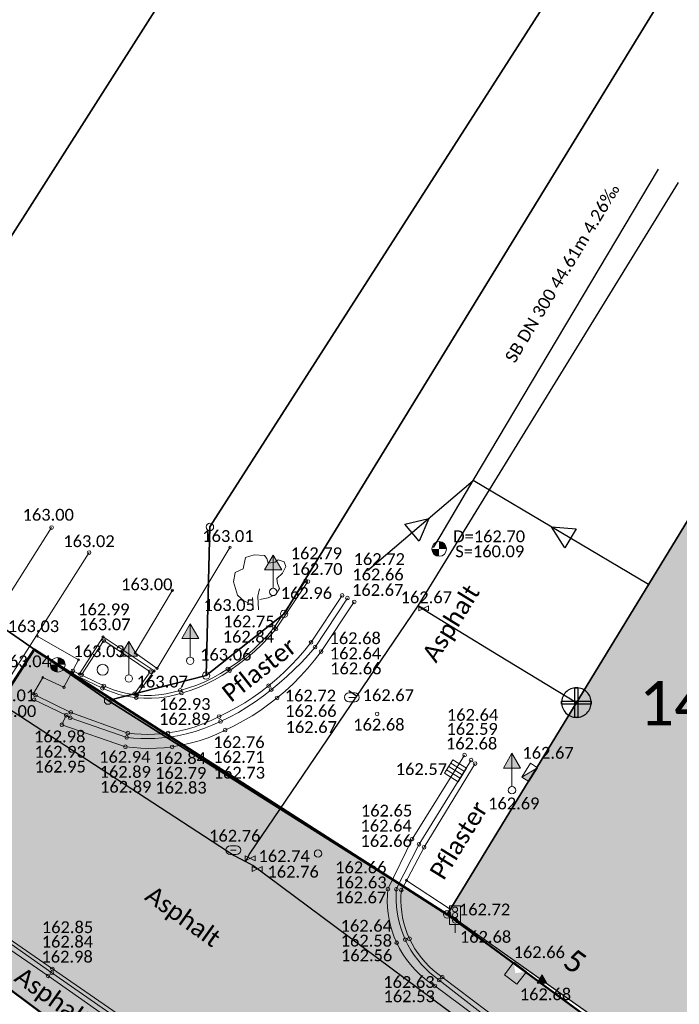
# Model space of a CAD drawing. Header units: metres. Extents: x -373 to 1321, y -1609 to 597.
# Tile 27 of 39: x 579 to 601, y -848 to -815. Entities that reach past the tile are written whole.
import ezdxf

# ---------------------------------------------------------------- set-up
doc = ezdxf.new("R2010")
doc.units = ezdxf.units.M
doc.layers.get('0').update_dxf_attribs({"lineweight": 25})
for name, color, linetype, lineweight in [('01_A-KM-Haltungen', 7, 'Continuous', 25), ('01_A-KM-Haltungen_LA', 7, 'Continuous', 25), ('01_A-KM-Schacht_LA', 7, 'Continuous', 25), ('01_A-M-HA-Haltung', 7, 'Continuous', 25), ('01_A-R-Regeneinlauf', 7, 'Continuous', 25), ('01_W-Hausanschluß', 7, 'Continuous', 25), ('01_W-Leitung-AW', 7, 'Continuous', 25), ('01_W-Leitung-HW', 7, 'Continuous', 25), ('01_W-Leitung-HW-außer_Betrieb', 7, 'Continuous', 25), ('AX_BesondererGebaeudepunkt_G2000', 7, 'Continuous', 18), ('AX_Flurstueck', 7, 'Continuous', 18), ('AX_Gebaeude', 7, 'Continuous', 18), ('AX_Grenzpunkt_V1000_G2000', 7, 'Continuous', 18), ('AX_Grenzpunkt_V1000_G2200', 7, 'Continuous', 18), ('AX_Grenzpunkt_V1100_G2000', 7, 'Continuous', 18), ('AX_Grenzpunkt_V1100_G2200', 7, 'Continuous', 18), ('AX_Grenzpunkt_V9500_G2200', 7, 'Continuous', 18), ('AX_LagebezeichnungMitHausnummer', 7, 'Continuous', 18), ('AX_SonstigerVermessungspunkt_V1000_G2200', 7, 'Continuous', 18), ('BESCHRIFTUNG', 7, 'Continuous', 13), ('H_HECKE', 7, 'Continuous', 18), ('H_KANAL_ABDECKUNG', 7, 'Continuous', 13), ('H_KANAL_EINL_QUAD', 7, 'Continuous', 13), ('H_RINNE', 7, 'Continuous', 13), ('H_SCHRANKE', 7, 'Continuous', 18), ('H_STROM_KV', 7, 'Continuous', 13), ('H_VERKEHR_AMPEL', 7, 'Continuous', 18), ('H_VERKEHRSSCHILD', 7, 'Continuous', 18), ('H_WASSER_HAS', 7, 'Continuous', 18), ('H_WASSER_HYDR_UNTERFL', 7, 'Continuous', 18), ('H_WEGRAND', 7, 'Continuous', 18), ('Keine', 7, 'Continuous', 9), ('L_HECKE', 7, 'Continuous', 18), ('L_RINNE', 7, 'Continuous', 13), ('L_WEGRAND', 7, 'Continuous', 18), ('S_HECKE', 7, 'Continuous', 18), ('S_KANAL_ABDECKUNG', 7, 'Continuous', 13), ('S_KANAL_EINL_QUAD', 7, 'Continuous', 13), ('S_RINNE', 7, 'Continuous', 13), ('S_SCHRANKE', 7, 'Continuous', 18), ('S_STROM_KV', 7, 'Continuous', 13), ('S_VERKEHR_AMPEL', 7, 'Continuous', 18), ('S_VERKEHRSSCHILD', 7, 'Continuous', 18), ('S_WASSER_HAS', 7, 'Continuous', 18), ('S_WASSER_HYDR_UNTERFL', 7, 'Continuous', 18), ('S_WEGRAND', 7, 'Continuous', 18)]:
    doc.layers.add(name, color=color, linetype=linetype, lineweight=lineweight)
for name, color, linetype, lineweight, true_color in [('__Grenze Realisierungsteil', 7, 'Continuous', 50, 0x006f3d), ('A_AX_Gebaeude', 7, 'Continuous', 18, 0x999999), ('H_BORDSTEIN_HOCH', 7, 'Continuous', 13, 0x004000), ('H_BORDSTEIN_RUND', 7, 'Continuous', 13, 0x004000), ('H_BORDSTEIN_TIEF', 7, 'Continuous', 13, 0x004000), ('H_EINGANG', 7, 'Continuous', 13, 0x400040), ('H_FLAECHENBEGRENZUNG', 7, 'Continuous', 13, 0x804000), ('H_GEBAEUDE_OEFFENTL', 1, 'Continuous', 13, 0xff0000), ('H_STRASSENACHSE', 7, 'Continuous', 13, 0xbb005e), ('H_STRASSENRAND', 7, 'Continuous', 13, 0x008080), ('H_TOPO', 7, 'Continuous', 13, 0x008000), ('H_TOPO_LAUBBAUM', 7, 'Continuous', 13, 0x008000), ('L_BORDSTEIN_HOCH', 7, 'Continuous', 13, 0x004000), ('L_BORDSTEIN_RUND', 7, 'Continuous', 13, 0x004000), ('L_BORDSTEIN_TIEF', 7, 'Continuous', 13, 0x004000), ('L_FLAECHENBEGRENZUNG', 7, 'Continuous', 13, 0x804000), ('L_GEBAEUDE_OEFFENTL', 1, 'Continuous', 13, 0xff0000), ('L_STRASSENRAND', 7, 'Continuous', 13, 0x008080), ('L_TOPO', 7, 'Continuous', 13, 0x008000), ('S_BORDSTEIN_HOCH', 7, 'Continuous', 13, 0x004000), ('S_BORDSTEIN_RUND', 7, 'Continuous', 13, 0x004000), ('S_BORDSTEIN_TIEF', 7, 'Continuous', 13, 0x004000), ('S_EINGANG', 7, 'Continuous', 13, 0x400040), ('S_FLAECHENBEGRENZUNG', 7, 'Continuous', 13, 0x804000), ('S_GEBAEUDE_OEFFENTL', 1, 'Continuous', 13, 0xff0000), ('S_STRASSENACHSE', 7, 'Continuous', 13, 0xbb005e), ('S_STRASSENRAND', 7, 'Continuous', 13, 0x008080), ('S_TOPO', 7, 'Continuous', 13, 0x008000), ('S_TOPO_LAUBBAUM', 7, 'Continuous', 13, 0x008000)]:
    doc.layers.add(name, color=color, linetype=linetype, lineweight=lineweight, true_color=true_color)
doc.styles.add('Calibri', font='calibri.ttf')

# ---------------------------------------------------------------- blocks, each defined once
blk = doc.blocks.new('DXF_DWG-Punkt')
at = {"layer": 'Keine', "color": 7, "linetype": 'Continuous', "lineweight": 9, "transparency": 33554687}
blk.add_line((0, 0), (0, 0), dxfattribs=at)
blk = doc.blocks.new('1')
at = {"color": 7}
blk.add_circle((0, 0), 0.5, dxfattribs=at)
blk.add_blockref('DXF_DWG-Punkt', (0, 0), dxfattribs=at)
blk = doc.blocks.new('25')
at = {"color": 7}
for p, q in [((0.2, 0.3), (-0.2, 0.3)), ((-0.2, -0.3), (0.2, -0.3))]:
    blk.add_line(p, q, dxfattribs=at)
for centre, start, end in [((-0.2, 0), 90, 270), ((0.2, 0), 270, 90)]:
    blk.add_arc(centre, 0.3, start, end, dxfattribs=at)
blk.add_blockref('DXF_DWG-Punkt', (0, 0), dxfattribs=at)
blk = doc.blocks.new('64')
at = {"color": 7}
blk.add_line((-0.2, 0), (0.2, 0), dxfattribs=at)
blk.add_blockref('25', (0, 0), dxfattribs=at)
blk = doc.blocks.new('61')
at = {"color": 7}
for p, q in [((-0.447, 0.224), (-0.447, -0.224)), ((-0.447, 0.224), (-0.447, -0.224)), ((-0.447, -0.224), (0.447, 0.224)), ((0.447, -0.224), (-0.447, 0.224)), ((0.447, 0.224), (0.447, -0.224))]:
    blk.add_line(p, q, dxfattribs=at)
blk = doc.blocks.new('-1')
at = {"color": 7}
blk.add_circle((0, 0), 0.5, dxfattribs=at)
blk.add_blockref('DXF_DWG-Punkt', (0, 0), dxfattribs=at)
blk = doc.blocks.new('99')
at = {"color": 7}
blk.add_blockref('DXF_DWG-Punkt', (0, 0), dxfattribs=at)
blk = doc.blocks.new('16')
at = {"color": 7}
for p, q in [((-0.447, 0.224), (0.447, 0.224)), ((-0.447, -0.224), (-0.447, 0.224)), ((-0.447, 0.224), (0.447, -0.224)), ((0.447, 0.224), (0.447, -0.224)), ((0.447, -0.224), (-0.447, -0.224))]:
    blk.add_line(p, q, dxfattribs=at)
blk.add_solid([(-0.447, 0.224), (0.447, 0.224), (0.447, -0.224)], dxfattribs=at)
blk = doc.blocks.new('KVs&c')
at = {"color": 7}
blk.add_blockref('16', (0, 0.22472), dxfattribs=at)
blk = doc.blocks.new('4')
at = {"color": 7}
blk.add_circle((0, 0), 0.5, dxfattribs=at)
for points in [[(-0.4924, 0), (-0.4924, -0.0868), (-0.5, 0)], [(-0.4698, 0), (-0.4698, -0.171), (-0.4924, 0), (-0.4924, -0.0868)], [(-0.433, 0), (-0.433, -0.25), (-0.4698, 0), (-0.4698, -0.171)], [(-0.383, 0), (-0.383, -0.3214), (-0.433, 0), (-0.433, -0.25)], [(-0.3214, 0), (-0.3214, -0.383), (-0.383, 0), (-0.383, -0.3214)], [(-0.25, 0), (-0.25, -0.433), (-0.3214, 0), (-0.3214, -0.383)], [(-0.171, 0), (-0.171, -0.4698), (-0.25, 0), (-0.25, -0.433)], [(-0.0868, 0), (-0.0868, -0.4924), (-0.171, 0), (-0.171, -0.4698)], [(0, 0), (0, -0.5), (-0.0868, 0), (-0.0868, -0.4924)], [(0, 0), (0, 0.5), (0.0868, 0), (0.0868, 0.4924)], [(0.0868, 0), (0.0868, 0.4924), (0.171, 0), (0.171, 0.4698)], [(0.171, 0), (0.171, 0.4698), (0.25, 0), (0.25, 0.433)], [(0.25, 0), (0.25, 0.433), (0.3214, 0), (0.3214, 0.383)], [(0.3214, 0), (0.3214, 0.383), (0.383, 0), (0.383, 0.3214)], [(0.383, 0), (0.383, 0.3214), (0.433, 0), (0.433, 0.25)], [(0.433, 0), (0.433, 0.25), (0.4698, 0), (0.4698, 0.171)], [(0.4698, 0), (0.4698, 0.171), (0.4924, 0), (0.4924, 0.0868)], [(0.4924, 0), (0.4924, 0.0868), (0.5, 0)]]:
    blk.add_solid(points, dxfattribs=at)
blk = doc.blocks.new('12')
at = {"color": 7}
for p, q in [((0, 0.5), (-0.5, 0)), ((0, 0.5), (0.5, 0)), ((-0.5, 0), (0, -0.5)), ((0, -0.5), (0.5, 0))]:
    blk.add_line(p, q, dxfattribs=at)
blk.add_solid([(0, 0.5), (0.5, 0), (0, -0.5), (-0.5, 0)], dxfattribs=at)
blk = doc.blocks.new('88')
at = {"color": 7}
for p, q in [((-0.113822, 0.370293), (-0.093722, 0.470711)), ((-0.093722, 0.470711), (-0.015833, 0.495816)), ((-0.015833, 0.495816), (0.077131, 0.490795)), ((0.077131, 0.490795), (0.099744, 0.46318)), ((0.099744, 0.46318), (0.109794, 0.420502)), ((0.175121, 0.430544), (0.200246, 0.450628)), ((0.200246, 0.450628), (0.255522, 0.433054)), ((-0.186686, 0.335146), (-0.113822, 0.370293)), ((0.109794, 0.420502), (0.175121, 0.430544)), ((0.270597, 0.390377), (0.240447, 0.330126)), ((0.255522, 0.433054), (0.270597, 0.390377)), ((-0.201761, 0.252301), (-0.186686, 0.335146)), ((0.240447, 0.330126), (0.190196, 0.282427)), ((0.190196, 0.282427), (0.195221, 0.237238)), ((-0.166586, 0.131799), (-0.201761, 0.252301)), ((0.01683, 0.121757), (0.031906, 0.18954)), ((0.212809, 0.19205), (0.180146, 0.13682)), ((0.195221, 0.237238), (0.212809, 0.19205)), ((-0.106285, 0.079079), (-0.166586, 0.131799)), ((-0.025, 0), (-0.031, 0.1117)), ((0.025, 0), (0.01683, 0.121757)), ((0.112307, 0.109205), (0.036931, 0.094142)), ((0.180146, 0.13682), (0.112307, 0.109205)), ((-0.066084, 0.064017), (-0.106285, 0.079079))]:
    blk.add_line(p, q, dxfattribs=at)
blk = doc.blocks.new('7')
at = {"color": 7}
for p, q in [((-0.433, -0.25), (0, 0.5)), ((0, 0.5), (0.433, -0.25)), ((0, 0.5), (0, -0.25)), ((0.433, -0.25), (-0.433, -0.25))]:
    blk.add_line(p, q, dxfattribs=at)
blk.add_solid([(0, 0.5), (0.433, -0.25), (-0.433, -0.25)], dxfattribs=at)
blk = doc.blocks.new('121')
at = {"color": 7, "linetype": 'Continuous'}
for p, q in [((-0.2, 0.8), (-0.2, 0)), ((0, 0.8), (0, 0)), ((0.2, 0.8), (0.2, 0))]:
    blk.add_line(p, q, dxfattribs=at)
at = {"color": 7, "linetype": 'Continuous', "flags": 128}
blk.add_lwpolyline([(-0.4, 0), (-0.4, 0.8), (0.4, 0.8), (0.4, 0)], close=True, dxfattribs=at)
blk = doc.blocks.new('76')
at = {"color": 7}
blk.add_line((0, 0.05), (0, 0.3), dxfattribs=at)
for name, p, xscale, yscale, zscale in [('7', (0, 0.367), 0.267, 0.267, 0.267), ('1', (0, 0), 0.1, 0.1, 0.1)]:
    blk.add_blockref(name, p, dxfattribs=dict(at, xscale=xscale, yscale=yscale, zscale=zscale))
blk = doc.blocks.new('104')
at = {"color": 7, "linetype": 'Continuous'}
blk.add_line((0, 0), (0, 0.15), dxfattribs=at)
at = {"color": 7, "linetype": 'Continuous', "flags": 128}
blk.add_lwpolyline([(-0.1, 0.15), (0.1, 0.15), (0.1, 0.487), (-0.1, 0.487)], close=True, dxfattribs=at)
at = {"color": 7, "xscale": 0.09, "yscale": 0.09, "zscale": 0.09}
for p in [(0, 0.42), (0, 0.32), (0, 0.22)]:
    blk.add_blockref('1', p, dxfattribs=at)

msp = doc.modelspace()

# ---------------------------------------------------------------- hatches: boundary and pattern name
at = {"layer": '__Grenze Realisierungsteil', "linetype": 'Continuous', "lineweight": 0, "true_color": 0x237f52, "transparency": 33554569}
msp.add_hatch(color=107, dxfattribs=at).paths.add_polyline_path([(652.588, -963.76), (638.072, -987.203), (629.752, -982.723), (630.986, -980.903), (634.344, -975.336), (637.233, -969.473), (641.276, -960.022), (642.021, -944.358), (635.7, -940.059), (629.202, -944.101), (623.068, -948.318), (618.933, -952.489), (616.34, -950.346), (623.189, -943.508), (628.506, -938.152), (633.965, -929.773), (642.17, -917.18), (646.722, -906.972), (646.02, -903.915), (643.92, -894.85), (631.661, -885.988), (616.61, -875.108), (611.437, -871.809), (589.432, -856.135), (580.113, -849.161), (573.764, -844.41), (579.028, -836.224), (593.009, -845.192), (600.786, -850.896), (617.169, -862.93), (636.477, -877.248), (643.769, -882.655), (650.957, -887.813), (652.896, -890.202), (654.396, -895.449), (659.364, -890.851), (663.392, -893.369), (664.412, -891.98), (672.379, -897.428), (674.432, -897.235), (675.727, -896.768), (679.202, -899.386), (677.007, -902.236), (676.367, -902.876), (674.747, -904.911), (672.548, -907.759), (670.229, -910.763), (668.061, -909.174), (656.294, -924.831), (657.93, -926.055), (659.338, -937.871), (659.379, -938.329), (659.664, -939.31), (660.047, -940.228), (660.563, -941.07), (662.938, -943.447), (664.736, -944.997), (664.87, -944.841), (665.259, -945.177), (660.998, -951.559), (651.058, -944.778), (645.24, -952.975), (645.1, -958.543)])
at = {"layer": 'A_AX_Gebaeude', "linetype": 'Continuous', "lineweight": 0, "true_color": 0x999999}
msp.add_hatch(color=253, dxfattribs=at).paths.add_polyline_path([(600.903, -850.74), (608.447, -840.679), (612.776, -834.906), (611.077, -833.706), (611.549, -832.893), (607.993, -830.719), (610.003, -827.385), (608.537, -826.493), (606.161, -825.037), (605.541, -824.662), (593.028, -845.161)])

# ---------------------------------------------------------------- linework, layer by layer
at = {"layer": '01_A-KM-Haltungen', "color": 212, "true_color": 0xe132e1, "transparency": 33554687}
msp.add_polyline3d([(592.547, -832.775, 162.556), (592.802, -832.345, 162.555), (593.895, -830.505, 162.555), (600.158, -819.963, 162.552)], dxfattribs=at)
at = {"layer": '01_A-M-HA-Haltung', "color": 212, "true_color": 0xce00ce, "transparency": 33554687}
msp.add_polyline3d([(599.824, -834.028, 0), (593.895, -830.505, 0)], dxfattribs=at)
at = {"layer": '01_A-M-HA-Haltung', "color": 153, "true_color": 0x72a5cf, "transparency": 33554687}
msp.add_polyline3d([(596.988, -832.781, 0), (596.538, -832.073, 0), (597.374, -832.138, 0), (596.988, -832.781, 0), (596.988, -832.781, 0)], dxfattribs=at)
at = {"layer": '01_A-R-Regeneinlauf', "color": 132, "true_color": 0x00e5e5, "transparency": 33554687}
msp.add_polyline3d([(590.311, -833.556, 162.57), (593.895, -830.505, 0)], dxfattribs=at)
at = {"layer": '01_A-R-Regeneinlauf', "color": 153, "true_color": 0x72a5cf, "transparency": 33554687}
msp.add_polyline3d([(591.575, -831.984, 162.57), (592.39, -831.789, 162.57), (592.057, -832.559, 162.57), (591.575, -831.984, 162.57), (591.575, -831.984, 162.57)], dxfattribs=at)
at = {"layer": '01_W-Hausanschluß', "color": 5, "true_color": 0x0000ff, "transparency": 33554687}
for points in [[(597.385, -837.523, 40.636), (597.336, -837.525, 40.636), (597.287, -837.533, 40.636), (597.24, -837.545, 40.636), (597.194, -837.561, 40.636), (597.149, -837.582, 40.636), (597.107, -837.607, 40.636), (597.068, -837.636, 40.636), (597.031, -837.669, 40.636), (596.998, -837.706, 40.636), (596.969, -837.745, 40.636), (596.944, -837.787, 40.636), (596.923, -837.832, 40.636), (596.907, -837.878, 40.636), (596.895, -837.925, 40.636), (596.887, -837.974, 40.636), (596.885, -838.023, 40.636), (596.887, -838.072, 40.636), (596.895, -838.121, 40.636), (596.907, -838.168, 40.636), (596.923, -838.214, 40.636), (596.944, -838.259, 40.636), (596.969, -838.301, 40.636), (596.998, -838.34, 40.636), (597.031, -838.377, 40.636), (597.068, -838.41, 40.636), (597.107, -838.439, 40.636), (597.149, -838.464, 40.636), (597.194, -838.485, 40.636), (597.24, -838.501, 40.636), (597.287, -838.513, 40.636), (597.336, -838.521, 40.636), (597.385, -838.523, 40.636), (597.434, -838.521, 40.636), (597.483, -838.513, 40.636), (597.53, -838.501, 40.636), (597.576, -838.485, 40.636), (597.621, -838.464, 40.636), (597.663, -838.439, 40.636), (597.702, -838.41, 40.636), (597.739, -838.377, 40.636), (597.772, -838.34, 40.636), (597.801, -838.301, 40.636), (597.826, -838.259, 40.636), (597.847, -838.214, 40.636), (597.863, -838.168, 40.636), (597.875, -838.121, 40.636), (597.883, -838.072, 40.636), (597.885, -838.023, 40.636), (597.883, -837.974, 40.636), (597.875, -837.925, 40.636), (597.863, -837.878, 40.636), (597.847, -837.832, 40.636), (597.826, -837.787, 40.636), (597.801, -837.745, 40.636), (597.772, -837.706, 40.636), (597.739, -837.669, 40.636), (597.702, -837.636, 40.636), (597.663, -837.607, 40.636), (597.621, -837.582, 40.636), (597.576, -837.561, 40.636), (597.53, -837.545, 40.636), (597.483, -837.533, 40.636), (597.434, -837.525, 40.636), (597.385, -837.523, 40.636)], [(597.335, -837.523, 40.636), (597.435, -837.523, 40.636), (597.435, -838.523, 40.636), (597.335, -838.523, 40.636), (597.335, -837.523, 40.636), (597.335, -837.523, 40.636)], [(596.885, -837.973, 40.636), (597.885, -837.973, 40.636), (597.885, -838.073, 40.636), (596.885, -838.073, 40.636), (596.885, -837.973, 40.636), (596.885, -837.973, 40.636)]]:
    msp.add_polyline3d(points, dxfattribs=at)
at = {"layer": '01_W-Leitung-AW', "color": 3, "true_color": 0x00ff00, "transparency": 33554687}
for points in [[(592.016, -834.746, 162.542), (594.747, -836.413, 0)], [(594.747, -836.413, 0), (597.385, -838.023, 40.636)]]:
    msp.add_polyline3d(points, dxfattribs=at)
at = {"layer": '01_W-Leitung-HW', "color": 137, "true_color": 0x408080, "transparency": 33554687}
for points in [[(600.831, -820.423, 162.523), (592.016, -834.746, 162.542), (589.943, -837.802, 162.559), (586.334, -843.125, 162.62), (586.182, -843.404, 0)], [(589.943, -837.802, 162.559), (589.682, -837.625, 162.557)], [(654.779, -912.78, 0), (654.49, -912.594, 162.773), (654.284, -912.461, 162.764), (653.569, -900.828, 162.548), (649.755, -891.584, 162.438), (648.882, -889.468, 162.356), (630.293, -875.853, 162.157), (621.968, -869.861, 162.167), (615.056, -864.777, 162.173), (611.608, -862.198, 162.184), (611.277, -861.984, 162.199), (596.263, -850.843, 162.37), (586.43, -843.539, 162.62), (586.182, -843.404, 0)]]:
    msp.add_polyline3d(points, dxfattribs=at)
at = {"layer": '01_W-Leitung-HW-außer_Betrieb', "color": 151, "true_color": 0xa3bcff, "transparency": 33554687}
msp.add_polyline3d([(526.625, -801.661, 0), (541.846, -812.636, 163.533), (545.952, -815.778, 163.466), (546.963, -816.674, 163.465), (558.307, -825.16, 163.277), (558.623, -825.498, 163.27), (585.802, -843.196, 3.293), (586.182, -843.404, 0)], dxfattribs=at)
at = {"layer": '__Grenze Realisierungsteil', "flags": 128}
msp.add_lwpolyline([(646.722, -906.972), (646.02, -903.915), (643.92, -894.85), (631.661, -885.988), (616.61, -875.108), (611.437, -871.809), (589.432, -856.135), (580.113, -849.161), (573.764, -844.41), (579.028, -836.224), (593.009, -845.192), (600.786, -850.896), (617.169, -862.93), (636.477, -877.248), (643.769, -882.655), (650.957, -887.813), (652.896, -890.202), (654.396, -895.449), (659.364, -890.851), (663.392, -893.369), (664.412, -891.98), (672.379, -897.428)], dxfattribs=at)
at = {"layer": 'AX_Flurstueck', "color": 7, "linetype": 'Continuous', "lineweight": 25, "transparency": 33554687}
for points in [[(647.051, -683.719, 0), (639.434, -700.167, 0), (631.822, -716.606, 0), (615.138, -744.444, 0), (619.307, -747.283, 0), (601.235, -776.79, 0), (575.355, -817.454, 0), (570.317, -813.975, 0), (562.815, -825, 0), (572.307, -831.569, 0), (617.107, -761.203, 0), (623.397, -750.545, 0), (626.578, -744.615, 0), (643.273, -710.547, 0), (672.277, -646.19, 0)], [(672.277, -646.19, 0), (643.273, -710.547, 0), (626.578, -744.615, 0), (623.397, -750.545, 0), (617.107, -761.203, 0), (572.307, -831.569, 0), (581.533, -837.955, 0), (584.851, -837.105, 0), (584.981, -832.077, 0), (625.225, -769.273, 0), (654.743, -723.283, 0), (655.766, -722.323, 0), (661.696, -712.772, 0), (666.912, -704.124, 0), (671.691, -695.875, 0)], [(659.881, -729.7, 0), (616.459, -787.796, 0), (587.491, -835.016, 0), (584.851, -837.105, 0), (581.533, -837.955, 0), (593.009, -845.192, 0), (606.292, -823.439, 0), (622.513, -797.226, 0), (624.855, -793.442, 0), (633.312, -781.938, 0), (642.168, -770.103, 0), (649.256, -760.617, 0), (655.993, -751.62, 0), (661.82, -743.814, 0), (667.268, -736.536, 0), (685.84, -719.374, 0), (709.341, -697.653, 0), (715.758, -686.328, 0)], [(584.981, -832.077, 0), (584.851, -837.105, 0), (587.491, -835.016, 0), (616.459, -787.796, 0), (659.881, -729.7, 0), (655.766, -722.323, 0), (654.743, -723.283, 0), (625.225, -769.273, 0), (584.981, -832.077, 0)], [(606.292, -823.439, 0), (593.009, -845.192, 0), (600.786, -850.896, 0), (612.776, -834.906, 0), (611.077, -833.706, 0), (614.306, -828.145, 0), (606.292, -823.439, 0)], [(614.6, -861.025, 0), (600.786, -850.896, 0), (593.009, -845.192, 0), (581.533, -837.955, 0), (572.307, -831.569, 0)], [(567.415, -839.659, 0), (559.905, -851.596, 0), (555.116, -860.317, 0), (551.781, -866.989, 0), (544.482, -882.462, 0), (541.326, -888.521, 0), (536.677, -897.248, 0), (540.599, -899.77, 0), (545.904, -903.538, 0), (548.145, -897.275, 0), (550.562, -891.059, 0), (553.175, -884.966, 0), (555.951, -878.881, 0), (558.892, -872.941, 0), (561.191, -868.613, 0), (564.07, -864.374, 0), (564.78, -863.225, 0), (571.567, -852.269, 0), (576.175, -855.408, 0), (580.113, -849.161, 0), (567.415, -839.659, 0)], [(567.415, -839.659, 0), (580.113, -849.161, 0), (589.432, -856.135, 0), (600.415, -864.124, 0), (611.437, -871.809, 0), (616.61, -875.108, 0), (643.92, -894.85, 0), (646.019, -903.915, 0), (646.719, -906.954, 0)]]:
    msp.add_polyline3d(points, dxfattribs=at)
at = {"layer": 'AX_Gebaeude', "color": 7, "linetype": 'Continuous', "lineweight": 13, "transparency": 33554687}
msp.add_polyline3d([(600.903, -850.74, 0), (608.447, -840.679, 0), (612.776, -834.906, 0), (611.077, -833.706, 0), (611.549, -832.893, 0), (607.993, -830.719, 0), (610.003, -827.385, 0), (608.537, -826.493, 0), (606.161, -825.037, 0), (605.541, -824.662, 0), (593.028, -845.161, 0), (600.903, -850.74, 0)], dxfattribs=at)
at = {"layer": 'L_BORDSTEIN_HOCH', "color": 98, "lineweight": 18, "true_color": 0x004000, "transparency": 33554687}
msp.add_polyline3d([(575.633, -844.624, 163.068), (579.501, -847.275, 162.979), (583.807, -850.296, 162.839), (584.623, -850.902, 162.718), (589.447, -854.205, 162.61), (590.07, -854.643, 162.659), (592.637, -856.424, 162.583), (598.566, -860.586, 162.477), (604.851, -864.97, 162.401), (608.467, -867.541, 162.353), (613.042, -870.647, 162.374), (613.864, -871.229, 162.272), (616.291, -872.979, 162.252), (617.063, -873.571, 162.371), (621.779, -876.917, 162.373), (628.593, -881.602, 162.356)], dxfattribs=at)
at = {"layer": 'L_BORDSTEIN_RUND', "color": 98, "lineweight": 18, "true_color": 0x004000, "transparency": 33554687}
for points in [[(589.453, -834.394, 162.715), (588.405, -835.982, 162.675), (588.191, -836.25, 162.683), (587.965, -836.51, 162.691), (587.73, -836.76, 162.698), (587.485, -837, 162.706), (587.23, -837.23, 162.714), (586.966, -837.45, 162.722), (586.706, -837.653, 162.729), (586.437, -837.845, 162.736), (586.161, -838.026, 162.744), (585.878, -838.194, 162.751), (585.587, -838.35, 162.758), (585.29, -838.494, 162.765), (585.018, -838.629, 162.778), (584.738, -838.747, 162.791), (584.452, -838.849, 162.804), (584.16, -838.934, 162.816), (583.864, -839.001, 162.829), (583.564, -839.051, 162.842), (583.338, -839.077, 162.859), (583.11, -839.092, 162.876), (582.883, -839.097, 162.893), (582.655, -839.093, 162.909), (582.427, -839.078, 162.926), (582.201, -839.053, 162.943), (580.271, -838.353, 162.983), (579.08, -837.767, 163.015)], [(593.954, -840.085, 162.68), (592.23, -842.919, 162.655), (591.459, -844.367, 162.668), (591.446, -844.554, 162.665), (591.443, -844.742, 162.661), (591.452, -844.93, 162.658), (591.472, -845.117, 162.655), (591.503, -845.302, 162.651), (591.545, -845.485, 162.648), (591.598, -845.665, 162.645), (591.661, -845.842, 162.641), (591.735, -846.015, 162.638), (591.821, -846.187, 162.637), (591.917, -846.354, 162.637), (592.023, -846.514, 162.636), (592.139, -846.668, 162.636), (592.264, -846.814, 162.635), (592.398, -846.953, 162.635), (592.539, -847.083, 162.634), (592.689, -847.204, 162.634), (592.845, -847.316, 162.633), (596.396, -850.001, 162.58)]]:
    msp.add_polyline3d(points, dxfattribs=at)
at = {"layer": 'L_BORDSTEIN_TIEF', "color": 98, "linetype": 'Continuous', "lineweight": 18, "true_color": 0x004000, "transparency": 33554687}
for points in [[(588.22, -833.899, 162.79), (587.155, -835.479, 162.838), (586.927, -835.748, 162.846), (586.684, -836.004, 162.854), (586.428, -836.245, 162.863), (586.158, -836.473, 162.871), (585.877, -836.685, 162.879), (585.584, -836.881, 162.887), (585.335, -837.041, 162.894), (585.077, -837.185, 162.902), (584.811, -837.315, 162.91), (584.538, -837.429, 162.917), (584.258, -837.527, 162.924), (583.974, -837.608, 162.932), (583.737, -837.675, 162.948), (583.495, -837.726, 162.965), (583.251, -837.76, 162.982), (583.005, -837.778, 162.998), (582.758, -837.778, 163.014), (582.512, -837.761, 163.031), (582.319, -837.736, 163.034), (582.128, -837.7, 163.037), (581.94, -837.655, 163.041), (581.754, -837.599, 163.044), (581.571, -837.533, 163.047), (581.392, -837.457, 163.05), (580.344, -836.949, 163.031)], [(580.637, -837.088, 163.043), (581.389, -835.926, 163.072), (582.961, -836.979, 163.041), (582.425, -837.721, 163.054)]]:
    msp.add_polyline3d(points, dxfattribs=at)
at = {"layer": 'L_FLAECHENBEGRENZUNG', "color": 57, "linetype": 'Continuous', "true_color": 0x808040, "transparency": 33554687}
for points in [[(579.08, -837.767, 163.015), (579.006, -837.72, 163.034), (579.327, -837.172, 163.045), (580.039, -837.503, 163.047), (580.534, -836.575, 163.067), (579.135, -835.772, 163.027)], [(580.561, -837.052, 163.032), (581.362, -835.797, 162.987), (583.09, -836.95, 163.031), (582.507, -837.76, 163.019)], [(593.11, -845.015, 162.751), (591.634, -844.042, 162.692)]]:
    msp.add_polyline3d(points, dxfattribs=at)
at = {"layer": 'L_GEBAEUDE_OEFFENTL', "color": 1, "true_color": 0xff0000, "transparency": 33554687}
msp.add_polyline3d([(593.027, -845.162, 162.725), (600.77, -850.65, 162.611), (603.828, -852.784, 162.571), (603.692, -852.96, 162.571), (607.525, -855.617, 162.552), (607.637, -855.482, 162.552), (610.709, -857.584, 162.47)], dxfattribs=at)
at = {"layer": 'L_HECKE', "color": 96, "linetype": 'Continuous', "lineweight": 18, "true_color": 0x008000, "transparency": 33554687}
msp.add_polyline3d([(583.71, -834.219, 163.001), (582.449, -836.343, 163.05), (583.192, -836.863, 163.066), (585.658, -832.77, 163.013)], dxfattribs=at)
at = {"layer": 'L_RINNE', "linetype": 'Continuous', "lineweight": 18, "transparency": 33554687}
for points in [[(589.636, -834.483, 162.658), (588.541, -836.145, 162.637), (588.315, -836.406, 162.641), (588.079, -836.66, 162.644), (587.835, -836.904, 162.648), (587.582, -837.14, 162.652), (587.322, -837.367, 162.655), (587.053, -837.585, 162.659), (586.789, -837.797, 162.667), (586.516, -837.996, 162.675), (586.234, -838.182, 162.683), (585.943, -838.355, 162.69), (585.645, -838.515, 162.698), (585.34, -838.66, 162.706), (585.061, -838.788, 162.721), (584.776, -838.901, 162.735), (584.484, -838.999, 162.75), (584.188, -839.08, 162.765), (583.888, -839.145, 162.779), (583.585, -839.194, 162.794), (583.349, -839.22, 162.81), (583.112, -839.237, 162.826), (582.874, -839.243, 162.842), (582.637, -839.239, 162.858), (582.399, -839.226, 162.874), (582.163, -839.202, 162.89), (580.253, -838.537, 162.929), (580.116, -838.452, 162.926)], [(593.818, -839.968, 162.593), (592.057, -842.816, 162.64), (591.289, -844.341, 162.635), (591.279, -844.535, 162.628), (591.28, -844.73, 162.622), (591.292, -844.924, 162.615), (591.315, -845.118, 162.609), (591.349, -845.309, 162.602), (591.394, -845.499, 162.596), (591.45, -845.685, 162.589), (591.516, -845.868, 162.583), (591.593, -846.047, 162.576), (591.683, -846.227, 162.57), (591.783, -846.401, 162.565), (591.893, -846.569, 162.559), (592.013, -846.73, 162.553), (592.142, -846.883, 162.548), (592.28, -847.029, 162.542), (592.427, -847.167, 162.536), (592.581, -847.295, 162.531), (592.743, -847.414, 162.525), (596.288, -850.187, 162.446)], [(576.182, -844.741, 162.983), (579.631, -847.169, 162.84), (584.737, -850.719, 162.679), (589.54, -854.074, 162.534), (592.732, -856.259, 162.428), (598.635, -860.432, 162.373), (604.944, -864.833, 162.266), (608.567, -867.312, 162.249), (613.1, -870.482, 162.234), (617.225, -873.462, 162.237), (621.879, -876.797, 162.238), (628.689, -881.438, 162.235)]]:
    msp.add_polyline3d(points, dxfattribs=at)
at = {"layer": 'L_STRASSENRAND', "color": 136, "lineweight": 13, "true_color": 0x008080, "transparency": 33554687}
for points in [[(589.863, -834.616, 162.668), (588.743, -836.296, 162.658), (588.524, -836.584, 162.661), (588.292, -836.861, 162.663), (588.049, -837.129, 162.666), (587.794, -837.385, 162.668), (587.528, -837.631, 162.671), (587.252, -837.864, 162.673), (586.98, -838.077, 162.683), (586.699, -838.278, 162.692), (586.409, -838.467, 162.702), (586.111, -838.643, 162.711), (585.806, -838.806, 162.72), (585.494, -838.955, 162.73), (585.209, -839.091, 162.746), (584.918, -839.21, 162.763), (584.62, -839.313, 162.78), (584.317, -839.4, 162.796), (584.009, -839.469, 162.812), (583.698, -839.521, 162.829), (583.436, -839.551, 162.839), (583.172, -839.569, 162.848), (582.908, -839.574, 162.858), (582.644, -839.568, 162.868), (582.381, -839.548, 162.877), (582.119, -839.517, 162.887), (579.971, -838.774, 162.946), (580.116, -838.452, 162.926), (579.029, -837.924, 162.996)], [(593.601, -839.801, 162.643), (591.822, -842.64, 162.651), (591.004, -844.336, 162.655), (590.987, -844.542, 162.645), (590.984, -844.749, 162.634), (590.992, -844.955, 162.624), (591.013, -845.161, 162.614), (591.047, -845.365, 162.603), (591.092, -845.566, 162.593), (591.15, -845.765, 162.583), (591.22, -845.959, 162.572), (591.301, -846.149, 162.562), (591.4, -846.346, 162.559), (591.512, -846.536, 162.557), (591.635, -846.718, 162.554), (591.77, -846.892, 162.551), (591.916, -847.057, 162.549), (592.072, -847.213, 162.546), (592.238, -847.358, 162.543), (592.413, -847.492, 162.541), (592.596, -847.614, 162.538), (596.206, -850.292, 162.457)], [(576.233, -844.674, 162.965), (579.652, -847.04, 162.85), (584.866, -850.629, 162.67), (589.661, -853.93, 162.537), (592.79, -856.182, 162.441), (598.778, -860.299, 162.366), (605.001, -864.667, 162.275), (608.678, -867.207, 162.24), (613.16, -870.355, 162.246), (617.27, -873.271, 162.23), (622.038, -876.617, 162.215), (628.766, -881.309, 162.238)]]:
    msp.add_polyline3d(points, dxfattribs=at)
at = {"layer": 'L_TOPO', "color": 96, "lineweight": 13, "true_color": 0x008000, "transparency": 33554687}
for points in [[(579.621, -832.099, 162.995), (570.309, -846.85, 163.061)], [(571.613, -847.556, 163.023), (580.889, -832.944, 163.019)]]:
    msp.add_polyline3d(points, dxfattribs=at)
at = {"layer": 'L_WEGRAND', "color": 36, "linetype": 'Continuous', "lineweight": 13, "true_color": 0x804000, "transparency": 33554687}
msp.add_polyline3d([(588.299, -833.925, 162.702), (587.215, -835.534, 162.752), (586.986, -835.801, 162.762), (586.743, -836.055, 162.772), (586.487, -836.297, 162.782), (586.219, -836.524, 162.793), (585.939, -836.738, 162.803), (585.649, -836.936, 162.813), (585.398, -837.104, 162.826), (585.138, -837.256, 162.84), (584.868, -837.392, 162.853), (584.591, -837.512, 162.866), (584.307, -837.615, 162.88), (584.018, -837.7, 162.893), (583.77, -837.771, 162.904), (583.517, -837.824, 162.916), (583.262, -837.859, 162.928), (583.004, -837.876, 162.939), (582.746, -837.875, 162.951), (582.489, -837.856, 162.962), (582.292, -837.829, 162.97), (582.096, -837.791, 162.977), (581.903, -837.743, 162.985), (581.713, -837.684, 162.993), (581.527, -837.615, 163), (581.344, -837.536, 163.008), (580.308, -837.034, 163.035)], dxfattribs=at)

# ---------------------------------------------------------------- block references
at = {"layer": 'AX_BesondererGebaeudepunkt_G2000', "color": 7, "xscale": 0.05, "yscale": 0.05, "zscale": 0.05}
msp.add_blockref('99', (593.028, -845.161), dxfattribs=at)
at = {"layer": 'AX_Grenzpunkt_V1000_G2000', "color": 7, "xscale": 0.25, "yscale": 0.25, "zscale": 0.25}
msp.add_blockref('-1', (581.533, -837.955), dxfattribs=at)
at = {"layer": 'AX_Grenzpunkt_V1000_G2200', "color": 7, "xscale": 0.25, "yscale": 0.25, "zscale": 0.25}
msp.add_blockref('-1', (587.491, -835.016), dxfattribs=at)
at = {"layer": 'AX_Grenzpunkt_V1100_G2000', "color": 7, "xscale": 0.25, "yscale": 0.25, "zscale": 0.25}
msp.add_blockref('-1', (584.851, -837.105), dxfattribs=at)
at = {"layer": 'AX_Grenzpunkt_V1100_G2200', "color": 7, "xscale": 0.25, "yscale": 0.25, "zscale": 0.25}
msp.add_blockref('-1', (584.981, -832.077), dxfattribs=at)
at = {"layer": 'AX_Grenzpunkt_V9500_G2200', "color": 7, "xscale": 0.25, "yscale": 0.25, "zscale": 0.25}
msp.add_blockref('-1', (593.009, -845.192), dxfattribs=at)
at = {"layer": 'AX_SonstigerVermessungspunkt_V1000_G2200', "color": 7, "xscale": 0.25, "yscale": 0.25, "zscale": 0.25}
msp.add_blockref('-1', (588.64, -843.133), dxfattribs=at)
at = {"layer": 'S_BORDSTEIN_HOCH', "color": 98, "true_color": 0x004000, "xscale": 0.125, "yscale": 0.125, "zscale": 0.125}
for p in [(579.501, -847.275), (592.845, -847.316)]:
    msp.add_blockref('1', p, dxfattribs=at)
at = {"layer": 'S_BORDSTEIN_RUND', "color": 98, "true_color": 0x004000, "xscale": 0.125, "yscale": 0.125, "zscale": 0.125}
for p in [(589.453, -834.394), (588.405, -835.982), (586.966, -837.45), (579.08, -837.767), (580.271, -838.353), (585.29, -838.494), (582.201, -839.053), (583.564, -839.051), (593.954, -840.085), (592.23, -842.919), (591.459, -844.367), (591.735, -846.015)]:
    msp.add_blockref('1', p, dxfattribs=at)
at = {"layer": 'S_BORDSTEIN_TIEF', "color": 98, "true_color": 0x004000, "xscale": 0.125, "yscale": 0.125, "zscale": 0.125}
for p in [(588.22, -833.899), (587.155, -835.479), (581.389, -835.926), (580.344, -836.949), (585.584, -836.881), (580.637, -837.088), (582.961, -836.979), (581.392, -837.457), (583.974, -837.608), (582.425, -837.721), (582.512, -837.761)]:
    msp.add_blockref('1', p, dxfattribs=at)
at = {"layer": 'S_EINGANG', "color": 208, "true_color": 0x400040, "xscale": 0.3749999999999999, "yscale": 0.3749999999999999, "zscale": 0.3749999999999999}
msp.add_blockref('7', (596.221, -847.424), dxfattribs=at)
at = {"layer": 'S_FLAECHENBEGRENZUNG', "color": 57, "true_color": 0x808040, "xscale": 0.075, "yscale": 0.075, "zscale": 0.075}
for p in [(579.135, -835.772), (581.362, -835.797), (580.534, -836.575), (579.327, -837.172), (580.561, -837.052), (583.09, -836.95), (580.039, -837.503), (579.006, -837.72), (582.507, -837.76), (591.634, -844.042), (593.11, -845.015)]:
    msp.add_blockref('1', p, dxfattribs=at)
at = {"layer": 'S_GEBAEUDE_OEFFENTL', "color": 1, "true_color": 0xff0000, "xscale": 0.05, "yscale": 0.05, "zscale": 0.05}
msp.add_blockref('-1', (593.027, -845.162), dxfattribs=at)
at = {"layer": 'S_HECKE', "color": 96, "true_color": 0x008000, "xscale": 0.075, "yscale": 0.075, "zscale": 0.075}
for p in [(585.658, -832.77), (583.71, -834.219), (582.449, -836.343), (583.192, -836.863)]:
    msp.add_blockref('1', p, dxfattribs=at)
at = {"layer": 'S_KANAL_ABDECKUNG', "xscale": 0.5, "yscale": 0.5, "zscale": 0.5}
for p in [(592.739, -832.821), (579.83, -836.744)]:
    msp.add_blockref('4', p, dxfattribs=at)
at = {"layer": 'S_KANAL_ABDECKUNG', "xscale": 0.7499999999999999, "yscale": 0.7499999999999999, "zscale": 0.7499999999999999, "rotation": 187.819}
msp.add_blockref('12', (595.319, -847.182), dxfattribs=at)
at = {"layer": 'S_KANAL_EINL_QUAD', "xscale": 0.675, "yscale": 0.675, "zscale": 0.675, "rotation": 58.378}
msp.add_blockref('121', (593.522, -840.47), dxfattribs=at)
at = {"layer": 'S_RINNE', "xscale": 0.125, "yscale": 0.125, "zscale": 0.125}
for p in [(589.636, -834.483), (588.541, -836.145), (587.053, -837.585), (580.253, -838.537), (585.34, -838.66), (582.163, -839.202), (583.585, -839.194), (593.818, -839.968), (592.057, -842.816), (591.289, -844.341), (591.593, -846.047), (579.631, -847.169), (592.743, -847.414)]:
    msp.add_blockref('1', p, dxfattribs=at)
at = {"layer": 'S_SCHRANKE', "xscale": 0.3749999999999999, "yscale": 0.3749999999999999, "zscale": 0.3749999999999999}
msp.add_blockref('1', (581.35, -836.912), dxfattribs=at)
at = {"layer": 'S_STRASSENACHSE', "color": 236, "true_color": 0x800040, "xscale": 0.125, "yscale": 0.125, "zscale": 0.125}
msp.add_blockref('1', (590.638, -838.406), dxfattribs=at)
at = {"layer": 'S_STRASSENRAND', "color": 136, "true_color": 0x008080, "xscale": 0.125, "yscale": 0.125, "zscale": 0.125}
for p in [(589.863, -834.616), (588.743, -836.296), (579.029, -837.924), (587.252, -837.864), (580.116, -838.452), (579.971, -838.774), (585.494, -838.955), (582.119, -839.517), (583.698, -839.521), (593.601, -839.801), (591.822, -842.64), (591.004, -844.336), (591.301, -846.149), (579.652, -847.04), (592.596, -847.614)]:
    msp.add_blockref('1', p, dxfattribs=at)
at = {"layer": 'S_STROM_KV', "color": 7, "xscale": 0.625, "yscale": 0.625, "zscale": 0.625, "rotation": 237.627}
msp.add_blockref('KVs&c', (595.682, -840.313), dxfattribs=at)
at = {"layer": 'S_TOPO', "color": 96, "true_color": 0x008000, "xscale": 0.125, "yscale": 0.125, "zscale": 0.125}
for p in [(579.621, -832.099), (580.889, -832.944)]:
    msp.add_blockref('1', p, dxfattribs=at)
at = {"layer": 'S_TOPO_LAUBBAUM', "color": 96, "true_color": 0x008000, "xscale": 3.75, "yscale": 3.75, "zscale": 3.75}
msp.add_blockref('88', (586.535, -834.881), dxfattribs=at)
at = {"layer": 'S_VERKEHR_AMPEL', "xscale": 1.875, "yscale": 1.875, "zscale": 1.875}
msp.add_blockref('104', (593.277, -845.814), dxfattribs=at)
at = {"layer": 'S_VERKEHRSSCHILD', "xscale": 2.5, "yscale": 2.5, "zscale": 2.5}
for p in [(587.122, -834.278), (584.314, -836.606), (582.236, -837.206), (595.204, -840.99)]:
    msp.add_blockref('76', p, dxfattribs=at)
at = {"layer": 'S_WASSER_HAS', "color": 150, "true_color": 0x0080ff, "xscale": 0.3749999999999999, "yscale": 0.3749999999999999, "zscale": 0.3749999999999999}
for p in [(592.215, -834.835), (586.344, -843.294), (586.576, -843.66)]:
    msp.add_blockref('61', p, dxfattribs=at)
at = {"layer": 'S_WASSER_HYDR_UNTERFL', "color": 150, "true_color": 0x0080ff, "xscale": 0.5, "yscale": 0.5, "zscale": 0.5}
for p in [(589.783, -837.845), (585.772, -843.018)]:
    msp.add_blockref('64', p, dxfattribs=at)
at = {"layer": 'S_WEGRAND', "color": 36, "true_color": 0x804000, "xscale": 0.125, "yscale": 0.125, "zscale": 0.125}
for p in [(588.299, -833.925), (587.215, -835.534), (585.649, -836.936), (580.308, -837.034), (581.344, -837.536), (582.489, -837.856), (584.018, -837.7)]:
    msp.add_blockref('1', p, dxfattribs=at)

# ---------------------------------------------------------------- texts
at = {"layer": '01_A-KM-Haltungen_LA', "color": 1, "true_color": 0xff0000, "insert": (596.724, -823.374), "char_height": 0.42, "attachment_point": 2, "rotation": 59, "line_spacing_factor": 1.004016, "style": 'Calibri'}
msp.add_mtext('SB DN 300 44.61m 4.26‰', dxfattribs=at)
at = {"layer": '01_A-KM-Schacht_LA', "color": 7, "insert": (593.285, -832.703), "char_height": 0.4, "attachment_point": 1, "line_spacing_factor": 1.004016, "style": 'Calibri'}
msp.add_mtext('S=160.09', dxfattribs=at)
at = {"layer": 'AX_Flurstueck', "color": 7, "insert": (602.919, -837.296), "char_height": 1.5, "attachment_point": 2, "line_spacing_factor": 1.004016, "style": 'Calibri'}
msp.add_mtext('1427/2', dxfattribs=at)
at = {"layer": 'AX_LagebezeichnungMitHausnummer', "color": 7, "insert": (597.561, -846.478), "char_height": 0.75, "attachment_point": 2, "rotation": 323.767, "line_spacing_factor": 1.004016, "style": 'Calibri'}
msp.add_mtext('5', dxfattribs=at)
at = {"layer": 'BESCHRIFTUNG', "char_height": 0.6, "attachment_point": 1, "line_spacing_factor": 1.004016, "style": 'Calibri'}
for s, insert, rotation in [('Asphalt', (592.124, -836.392), 58.305), ('Pflaster', (585.321, -837.565), 38.214), ('Pflaster', (592.38, -843.755), 58.305), ('Asphalt', (583.084, -844.179), 324.461), ('Asphalt', (578.666, -846.932), 324.461)]:
    msp.add_mtext(s, dxfattribs=dict(at, insert=insert, rotation=rotation))
at = {"layer": 'H_BORDSTEIN_HOCH', "color": 98, "true_color": 0x004000, "char_height": 0.4, "attachment_point": 1, "line_spacing_factor": 1.004016, "style": 'Calibri'}
for s, insert in [('162.98', (579.278, -846.424, 162.979)), ('162.63', (590.847, -847.28, 162.633))]:
    msp.add_mtext(s, dxfattribs=dict(at, insert=insert))
at = {"layer": 'H_BORDSTEIN_RUND', "color": 98, "true_color": 0x004000, "char_height": 0.4, "attachment_point": 1, "line_spacing_factor": 1.004016, "style": 'Calibri'}
for s, insert in [('162.72', (589.843, -832.965, 162.715)), ('162.68', (589.028, -835.643, 162.675)), ('163.01', (577.331, -837.577, 163.015)), ('162.72', (587.512, -837.585, 162.722)), ('162.98', (579.028, -838.969, 162.983)), ('162.76', (585.093, -839.161, 162.765)), ('162.68', (592.968, -839.208, 162.68)), ('162.94', (581.232, -839.66, 162.943)), ('162.84', (583.11, -839.701, 162.842)), ('162.66', (590.078, -842.506, 162.655)), ('162.67', (589.212, -844.417, 162.668)), ('162.64', (589.403, -845.379, 162.638))]:
    msp.add_mtext(s, dxfattribs=dict(at, insert=insert))
at = {"layer": 'H_BORDSTEIN_TIEF', "color": 98, "true_color": 0x004000, "char_height": 0.4, "attachment_point": 1, "line_spacing_factor": 1.004016, "style": 'Calibri'}
for s, insert in [('162.79', (587.714, -832.769, 162.79)), ('163.07', (580.556, -835.175, 163.072)), ('162.84', (585.413, -835.593, 162.838)), ('162.93', (583.263, -837.872, 162.932))]:
    msp.add_mtext(s, dxfattribs=dict(at, insert=insert))
at = {"layer": 'H_EINGANG', "color": 208, "true_color": 0x400040, "insert": (595.468, -847.696, 162.678), "char_height": 0.4, "attachment_point": 1, "line_spacing_factor": 1.004016, "style": 'Calibri'}
msp.add_mtext('162.68', dxfattribs=at)
at = {"layer": 'H_FLAECHENBEGRENZUNG', "color": 57, "true_color": 0x808040, "char_height": 0.4, "attachment_point": 1, "line_spacing_factor": 1.004016, "style": 'Calibri'}
for s, insert in [('162.99', (580.522, -834.667, 162.987)), ('163.03', (578.141, -835.236, 163.027))]:
    msp.add_mtext(s, dxfattribs=dict(at, insert=insert))
at = {"layer": 'H_GEBAEUDE_OEFFENTL', "color": 1, "true_color": 0xff0000, "insert": (593.407, -844.826, 162.725), "char_height": 0.4, "attachment_point": 1, "line_spacing_factor": 1.004016, "style": 'Calibri'}
msp.add_mtext('162.72', dxfattribs=at)
at = {"layer": 'H_HECKE', "color": 96, "true_color": 0x008000, "char_height": 0.4, "attachment_point": 1, "line_spacing_factor": 1.004016, "style": 'Calibri'}
for s, insert in [('163.01', (584.722, -832.185, 163.013)), ('163.00', (581.975, -833.819, 163.001))]:
    msp.add_mtext(s, dxfattribs=dict(at, insert=insert))
at = {"layer": 'H_KANAL_ABDECKUNG', "char_height": 0.4, "attachment_point": 1, "line_spacing_factor": 1.004016, "style": 'Calibri'}
for s, insert in [('D=162.70', (593.216, -832.195, 162.696)), ('D=163.04', (577.169, -836.425, 163.037)), ('162.66', (595.258, -846.271, 162.663))]:
    msp.add_mtext(s, dxfattribs=dict(at, insert=insert))
at = {"layer": 'H_KANAL_EINL_QUAD', "insert": (591.268, -840.074, 162.571), "char_height": 0.4, "attachment_point": 1, "line_spacing_factor": 1.004016, "style": 'Calibri'}
msp.add_mtext('162.57', dxfattribs=at)
at = {"layer": 'H_RINNE', "char_height": 0.4, "attachment_point": 1, "line_spacing_factor": 1.004016, "style": 'Calibri'}
for s, insert in [('162.66', (589.799, -833.486, 162.658)), ('162.64', (589.039, -836.158, 162.637)), ('162.66', (587.528, -838.106, 162.659)), ('162.59', (592.986, -838.714, 162.593)), ('162.93', (579.044, -839.487, 162.929)), ('162.71', (585.092, -839.662, 162.706)), ('162.89', (581.246, -840.169, 162.89)), ('162.79', (583.122, -840.204, 162.794)), ('162.64', (590.076, -841.991, 162.64)), ('162.63', (589.223, -843.91, 162.635)), ('162.58', (589.406, -845.882, 162.576)), ('162.84', (579.288, -845.915, 162.84)), ('162.53', (590.856, -847.764, 162.525))]:
    msp.add_mtext(s, dxfattribs=dict(at, insert=insert))
at = {"layer": 'H_SCHRANKE', "insert": (580.36, -836.083, 163.034), "char_height": 0.4, "attachment_point": 1, "line_spacing_factor": 1.004016, "style": 'Calibri'}
msp.add_mtext('163.03', dxfattribs=at)
at = {"layer": 'H_STRASSENACHSE', "color": 236, "true_color": 0x800040, "insert": (589.831, -838.568, 162.678), "char_height": 0.4, "attachment_point": 1, "line_spacing_factor": 1.004016, "style": 'Calibri'}
msp.add_mtext('162.68', dxfattribs=at)
at = {"layer": 'H_STRASSENRAND', "color": 136, "true_color": 0x008080, "char_height": 0.4, "attachment_point": 1, "line_spacing_factor": 1.004016, "style": 'Calibri'}
for s, insert in [('162.67', (589.79, -834.01, 162.668)), ('162.66', (589.05, -836.666, 162.658)), ('163.00', (577.366, -838.111, 162.996)), ('162.64', (593.001, -838.238, 162.643)), ('162.67', (587.541, -838.65, 162.673)), ('162.95', (579.045, -839.99, 162.946)), ('162.73', (585.108, -840.197, 162.73)), ('162.89', (581.262, -840.673, 162.887)), ('162.83', (583.132, -840.703, 162.829)), ('162.65', (590.09, -841.48, 162.651)), ('162.66', (589.22, -843.4, 162.655)), ('162.85', (579.292, -845.426, 162.85)), ('162.56', (589.415, -846.379, 162.562))]:
    msp.add_mtext(s, dxfattribs=dict(at, insert=insert))
at = {"layer": 'H_STROM_KV', "color": 7, "insert": (595.556, -839.523, 162.666), "char_height": 0.4, "attachment_point": 1, "line_spacing_factor": 1.004016, "style": 'Calibri'}
msp.add_mtext('162.67', dxfattribs=at)
at = {"layer": 'H_TOPO', "color": 96, "true_color": 0x008000, "char_height": 0.4, "attachment_point": 1, "line_spacing_factor": 1.004016, "style": 'Calibri'}
for s, insert in [('163.00', (578.64, -831.465, 162.995)), ('163.02', (580.019, -832.359, 163.019))]:
    msp.add_mtext(s, dxfattribs=dict(at, insert=insert))
at = {"layer": 'H_TOPO_LAUBBAUM', "color": 96, "true_color": 0x008000, "insert": (584.766, -834.522, 163.048), "char_height": 0.4, "attachment_point": 1, "line_spacing_factor": 1.004016, "style": 'Calibri'}
msp.add_mtext('163.05', dxfattribs=at)
at = {"layer": 'H_VERKEHR_AMPEL', "insert": (593.441, -845.752, 162.677), "char_height": 0.4, "attachment_point": 1, "line_spacing_factor": 1.004016, "style": 'Calibri'}
msp.add_mtext('162.68', dxfattribs=at)
at = {"layer": 'H_VERKEHRSSCHILD', "char_height": 0.4, "attachment_point": 1, "line_spacing_factor": 1.004016, "style": 'Calibri'}
for s, insert in [('162.96', (587.376, -834.115, 162.964)), ('163.06', (584.648, -836.198, 163.061)), ('163.07', (582.499, -837.113, 163.072)), ('162.69', (594.397, -841.237, 162.688))]:
    msp.add_mtext(s, dxfattribs=dict(at, insert=insert))
at = {"layer": 'H_WASSER_HAS', "color": 150, "true_color": 0x0080ff, "char_height": 0.4, "attachment_point": 1, "line_spacing_factor": 1.004016, "style": 'Calibri'}
for s, insert in [('162.67', (591.435, -834.26, 162.674)), ('162.74', (586.624, -843.018, 162.742)), ('162.76', (586.928, -843.548, 162.764))]:
    msp.add_mtext(s, dxfattribs=dict(at, insert=insert))
at = {"layer": 'H_WASSER_HYDR_UNTERFL', "color": 150, "true_color": 0x0080ff, "char_height": 0.4, "attachment_point": 1, "line_spacing_factor": 1.004016, "style": 'Calibri'}
for s, insert in [('162.67', (590.149, -837.572, 162.669)), ('162.76', (584.952, -842.33, 162.757))]:
    msp.add_mtext(s, dxfattribs=dict(at, insert=insert))
at = {"layer": 'H_WEGRAND', "color": 36, "true_color": 0x804000, "char_height": 0.4, "attachment_point": 1, "line_spacing_factor": 1.004016, "style": 'Calibri'}
for s, insert in [('162.70', (587.732, -833.299, 162.702)), ('162.75', (585.432, -835.076, 162.752)), ('162.89', (583.257, -838.379, 162.893))]:
    msp.add_mtext(s, dxfattribs=dict(at, insert=insert))

doc.saveas('drawing.dxf')
